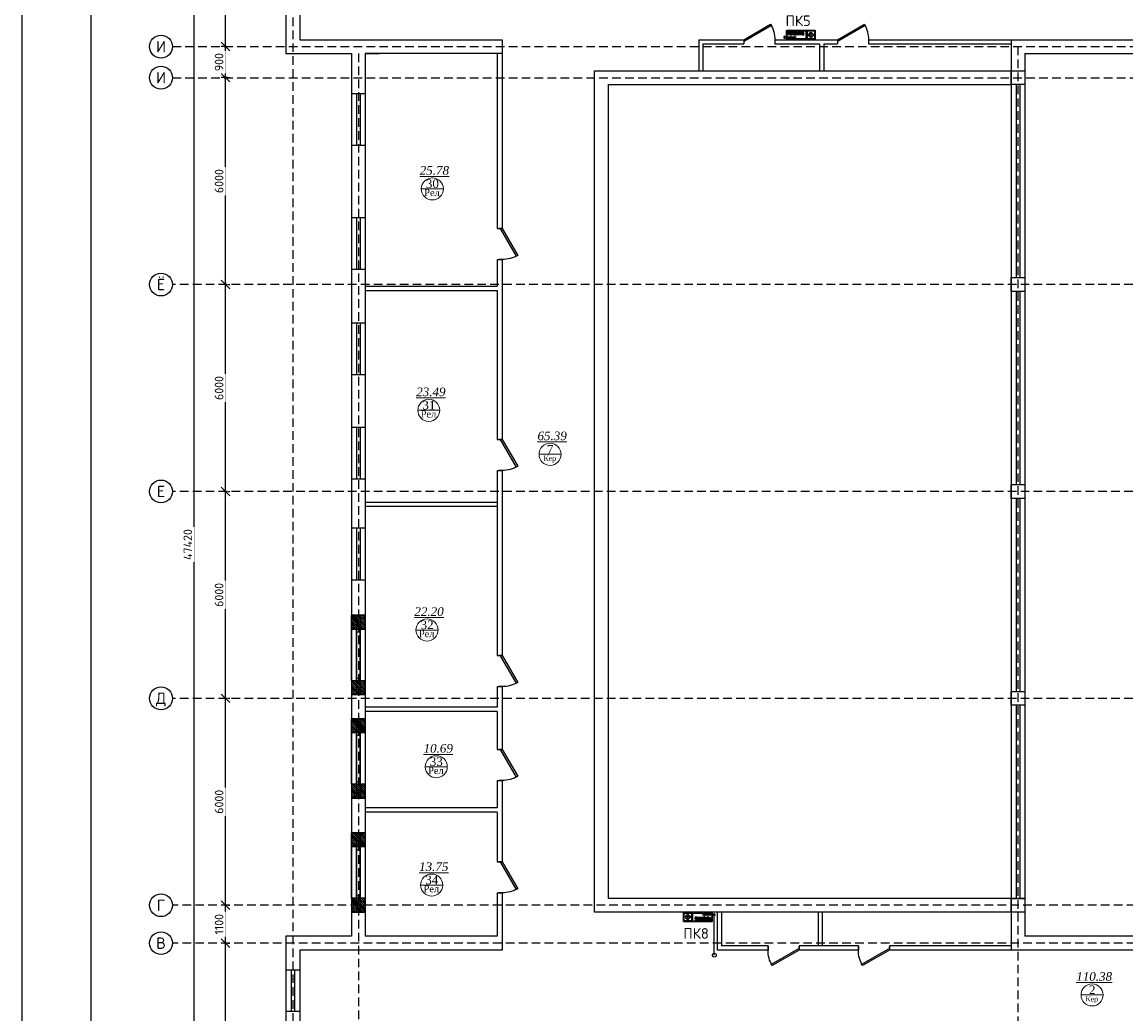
# Model space of a CAD drawing. Header units: inches. Extents: x 8001 to 766003, y -84601 to 563258.
# Tile 156 of 169: x 458584 to 490582, y 320086 to 348851. Entities that reach past the tile are written whole.
import ezdxf
from ezdxf.enums import TextEntityAlignment as Align

# ---------------------------------------------------------------- set-up
doc = ezdxf.new("R2010")
doc.units = ezdxf.units.IN
doc.header["$MEASUREMENT"] = 0
doc.linetypes.add('( Hidden )', pattern=[0.375, 0.25, -0.125])
doc.linetypes.add('ACAD_ISO10W100', pattern=[18, 12, -3, 0, -3])
for name, color, linetype, lineweight in [("''Pojarniy liniya''", 150, 'Continuous', 30), ('.', 7, 'Continuous', 15), ('СТЕНЫ', 7, 'Continuous', 40)]:
    doc.layers.add(name, color=color, linetype=linetype, lineweight=lineweight)
doc.styles.add('GOST', font='isocpeur.ttf')
doc.styles.get("Standard").update_dxf_attribs({"font": 'arial.ttf'})
doc.styles.add('Text style', font='isocpeur.ttf', dxfattribs={"height": 250})
doc.styles.add('TIEMS', font='times.ttf')
doc.dimstyles.new('Dim Style', dxfattribs={"dimtxt": 250, "dimasz": 250, "dimexe": 125, "dimexo": 62.5, "dimgap": 62.5, "dimtad": 1, "dimdec": 0, "dimtxsty": 'Text style', "dimblk": 'OBLIQUE', "dimcen": 250, "dimclrd": 256, "dimclre": 256, "dimclrt": 256, "dimadec": 0, "dimazin": 0, "dimtfac": 1, "dimtdec": 0, "dimtmove": 0, "dimatfit": 3, "dimldrblk": 'OBLIQUE', "dimfxl": 1, "dimlwd": -1, "dimlwe": -1, "dimarcsym": 0})
pattern_1 = [(45, (1276666.25, 1731302.557), (-27.5771645, 27.5771645), []), (45, (1276668.25, 1731302.557), (-27.5771645, 27.5771645), [])]

# ---------------------------------------------------------------- blocks, each defined once
blk = doc.blocks.new('*U285')
at = {"color": 5}
for p, q in [((0, 0), (0, -4)), ((-36, 0), (-36, -4))]:
    blk.add_line(p, q, dxfattribs=at)
blk.add_lwpolyline([(0, 0), (-31.2, 18), (-32.1, 16.5), (-0.9, -1.5)], close=True, dxfattribs=at)
blk.add_arc((0, 0), 36, 150, 180, dxfattribs=at)
blk = doc.blocks.new('*U287')
at = {"color": 5}
for p, q in [((0, 0), (0, 4)), ((36, 0), (36, 4))]:
    blk.add_line(p, q, dxfattribs=at)
blk.add_lwpolyline([(0, 0), (31.2, -18), (32.1, -16.5), (0.9, 1.5)], close=True, dxfattribs=at)
blk.add_arc((0, 0), 36, 330, 0, dxfattribs=at)
blk = doc.blocks.new('_Oblique')
at = {"color": 0, "linetype": 'ByBlock', "lineweight": -2}
blk.add_line((-0.5, -0.5), (0.5, 0.5), dxfattribs=at)
blk = doc.blocks.new('*D199')
at = {"transparency": 16777216}
for p, q in [((171330, 117447), (171330, 126717)), ((171392, 126717), (171455, 126717)), ((171392, 117447), (171455, 117447))]:
    blk.add_line(p, q, dxfattribs=at)
at = {"layer": 'Defpoints', "color": 0, "transparency": 16777216}
for p in [(171330, 126717), (171330, 126717), (171330, 117447)]:
    blk.add_point(p, dxfattribs=at)
at = {"transparency": 16777216, "xscale": 250, "yscale": 250, "zscale": 250}
for p, rotation in [((171330, 126717), 90), ((171330, 117447), 270)]:
    blk.add_blockref('_Oblique', p, dxfattribs=dict(at, rotation=rotation))
at = {"transparency": 16777216, "insert": (171142, 122082), "char_height": 250, "attachment_point": 5, "rotation": 90, "style": 'Text style', "bg_fill": 3, "box_fill_scale": 1.25, "bg_fill_color": 256, "bg_fill_true_color": 13158600, "bg_fill_transparency": 0}
blk.add_mtext('9270', dxfattribs=at)
blk = doc.blocks.new('*D200')
at = {"transparency": 16777216}
for p, q in [((171330, 126717), (171330, 127817)), ((171392, 127817), (171455, 127817)), ((171392, 126717), (171455, 126717))]:
    blk.add_line(p, q, dxfattribs=at)
at = {"layer": 'Defpoints', "color": 0, "transparency": 16777216}
for p in [(171330, 127817), (171330, 127817), (171330, 126717)]:
    blk.add_point(p, dxfattribs=at)
at = {"transparency": 16777216, "xscale": 250, "yscale": 250, "zscale": 250}
for p, rotation in [((171330, 127817), 90), ((171330, 126717), 270)]:
    blk.add_blockref('_Oblique', p, dxfattribs=dict(at, rotation=rotation))
at = {"transparency": 16777216, "insert": (171142, 127267), "char_height": 250, "attachment_point": 5, "rotation": 90, "style": 'Text style', "bg_fill": 3, "box_fill_scale": 1.25, "bg_fill_color": 256, "bg_fill_true_color": 13158600, "bg_fill_transparency": 0}
blk.add_mtext('1100', dxfattribs=at)
blk = doc.blocks.new('*D201')
at = {"transparency": 16777216}
for p, q in [((171330, 133817), (171330, 139817)), ((171392, 139817), (171455, 139817)), ((171392, 133817), (171455, 133817))]:
    blk.add_line(p, q, dxfattribs=at)
at = {"layer": 'Defpoints', "color": 0, "transparency": 16777216}
for p in [(171330, 139817), (171330, 139817), (171330, 133817)]:
    blk.add_point(p, dxfattribs=at)
at = {"transparency": 16777216, "xscale": 250, "yscale": 250, "zscale": 250}
for p, rotation in [((171330, 139817), 90), ((171330, 133817), 270)]:
    blk.add_blockref('_Oblique', p, dxfattribs=dict(at, rotation=rotation))
at = {"transparency": 16777216, "insert": (171142, 136817), "char_height": 250, "attachment_point": 5, "rotation": 90, "style": 'Text style', "bg_fill": 3, "box_fill_scale": 1.25, "bg_fill_color": 256, "bg_fill_true_color": 13158600, "bg_fill_transparency": 0}
blk.add_mtext('6000', dxfattribs=at)
blk = doc.blocks.new('*D202')
at = {"transparency": 16777216}
for p, q in [((171330, 139817), (171330, 145817)), ((171392, 145817), (171455, 145817)), ((171392, 139817), (171455, 139817))]:
    blk.add_line(p, q, dxfattribs=at)
at = {"layer": 'Defpoints', "color": 0, "transparency": 16777216}
for p in [(171330, 145817), (171330, 145817), (171330, 139817)]:
    blk.add_point(p, dxfattribs=at)
at = {"transparency": 16777216, "xscale": 250, "yscale": 250, "zscale": 250}
for p, rotation in [((171330, 145817), 90), ((171330, 139817), 270)]:
    blk.add_blockref('_Oblique', p, dxfattribs=dict(at, rotation=rotation))
at = {"transparency": 16777216, "insert": (171142, 142817), "char_height": 250, "attachment_point": 5, "rotation": 90, "style": 'Text style', "bg_fill": 3, "box_fill_scale": 1.25, "bg_fill_color": 256, "bg_fill_true_color": 13158600, "bg_fill_transparency": 0}
blk.add_mtext('6000', dxfattribs=at)
blk = doc.blocks.new('*D203')
at = {"transparency": 16777216}
for p, q in [((171330, 145817), (171330, 151817)), ((171392, 151817), (171455, 151817)), ((171392, 145817), (171455, 145817))]:
    blk.add_line(p, q, dxfattribs=at)
at = {"layer": 'Defpoints', "color": 0, "transparency": 16777216}
for p in [(171330, 151817), (171330, 151817), (171330, 145817)]:
    blk.add_point(p, dxfattribs=at)
at = {"transparency": 16777216, "xscale": 250, "yscale": 250, "zscale": 250}
for p, rotation in [((171330, 151817), 90), ((171330, 145817), 270)]:
    blk.add_blockref('_Oblique', p, dxfattribs=dict(at, rotation=rotation))
at = {"transparency": 16777216, "insert": (171142, 148817), "char_height": 250, "attachment_point": 5, "rotation": 90, "style": 'Text style', "bg_fill": 3, "box_fill_scale": 1.25, "bg_fill_color": 256, "bg_fill_true_color": 13158600, "bg_fill_transparency": 0}
blk.add_mtext('6000', dxfattribs=at)
blk = doc.blocks.new('*D204')
at = {"transparency": 16777216}
for p, q in [((171330, 152717), (171330, 155687)), ((171392, 155687), (171455, 155687)), ((171392, 152717), (171455, 152717))]:
    blk.add_line(p, q, dxfattribs=at)
at = {"layer": 'Defpoints', "color": 0, "transparency": 16777216}
for p in [(171330, 155687), (171330, 155687), (171330, 152717)]:
    blk.add_point(p, dxfattribs=at)
at = {"transparency": 16777216, "xscale": 250, "yscale": 250, "zscale": 250}
for p, rotation in [((171330, 155687), 90), ((171330, 152717), 270)]:
    blk.add_blockref('_Oblique', p, dxfattribs=dict(at, rotation=rotation))
at = {"transparency": 16777216, "insert": (171142, 154202), "char_height": 250, "attachment_point": 5, "rotation": 90, "style": 'Text style', "bg_fill": 3, "box_fill_scale": 1.25, "bg_fill_color": 256, "bg_fill_true_color": 13158600, "bg_fill_transparency": 0}
blk.add_mtext('2970', dxfattribs=at)
blk = doc.blocks.new('*D207')
at = {"transparency": 16777216}
for p, q in [((170424, 114567), (170424, 161987)), ((170487, 161987), (170549, 161987)), ((170487, 114567), (170549, 114567))]:
    blk.add_line(p, q, dxfattribs=at)
at = {"layer": 'Defpoints', "color": 0, "transparency": 16777216}
for p in [(170424, 161987), (170424, 161987), (170424, 114567)]:
    blk.add_point(p, dxfattribs=at)
at = {"transparency": 16777216, "xscale": 250, "yscale": 250, "zscale": 250}
for p, rotation in [((170424, 161987), 90), ((170424, 114567), 270)]:
    blk.add_blockref('_Oblique', p, dxfattribs=dict(at, rotation=rotation))
at = {"transparency": 16777216, "insert": (170237, 138277), "char_height": 250, "attachment_point": 5, "rotation": 90, "style": 'Text style', "bg_fill": 3, "box_fill_scale": 1.25, "bg_fill_color": 256, "bg_fill_true_color": 13158600, "bg_fill_transparency": 0}
blk.add_mtext('47420', dxfattribs=at)
blk = doc.blocks.new('*D209')
at = {"transparency": 16777216}
for p, q in [((171330, 127817), (171330, 133817)), ((171392, 133817), (171455, 133817)), ((171392, 127817), (171455, 127817))]:
    blk.add_line(p, q, dxfattribs=at)
at = {"layer": 'Defpoints', "color": 0, "transparency": 16777216}
for p in [(171330, 133817), (171330, 133817), (171330, 127817)]:
    blk.add_point(p, dxfattribs=at)
at = {"transparency": 16777216, "xscale": 250, "yscale": 250, "zscale": 250}
for p, rotation in [((171330, 133817), 90), ((171330, 127817), 270)]:
    blk.add_blockref('_Oblique', p, dxfattribs=dict(at, rotation=rotation))
at = {"transparency": 16777216, "insert": (171142, 130817), "char_height": 250, "attachment_point": 5, "rotation": 90, "style": 'Text style', "bg_fill": 3, "box_fill_scale": 1.25, "bg_fill_color": 256, "bg_fill_true_color": 13158600, "bg_fill_transparency": 0}
blk.add_mtext('6000', dxfattribs=at)
blk = doc.blocks.new('kb-axis')
blk.add_circle((0, 0), 1)
at = {"style": 'GOST'}
blk.add_attdef('AXIS', text='', height=1, dxfattribs=at).set_placement((0, 0), align=Align.MIDDLE_CENTER)
blk = doc.blocks.new('*D188')
at = {"transparency": 16777216}
for p, q in [((171361, 152717), (171205, 152717)), ((171330, 151817), (171330, 152717)), ((171392, 151817), (171205, 151817))]:
    blk.add_line(p, q, dxfattribs=at)
at = {"layer": 'Defpoints', "color": 0, "transparency": 16777216}
for p in [(171330, 152717), (171424, 152717), (171455, 151817)]:
    blk.add_point(p, dxfattribs=at)
at = {"transparency": 16777216, "xscale": 250, "yscale": 250, "zscale": 250}
for p, rotation in [((171330, 152717), 90), ((171330, 151817), 270)]:
    blk.add_blockref('_Oblique', p, dxfattribs=dict(at, rotation=rotation))
at = {"transparency": 16777216, "insert": (171142, 152267), "char_height": 250, "attachment_point": 5, "rotation": 90, "style": 'Text style', "bg_fill": 3, "box_fill_scale": 1.25, "bg_fill_color": 256, "bg_fill_true_color": 13158600, "bg_fill_transparency": 0}
blk.add_mtext('900', dxfattribs=at)
blk = doc.blocks.new('gggggggggggggggffffffffffgc')
at = {"layer": '.'}
h = blk.add_hatch(dxfattribs=at)
h.set_pattern_fill('JIS_LC_8', color=32, scale=5)
h.set_pattern_definition(pattern_1)
h.paths.add_polyline_path([(1969330, 2113298), (1968930, 2113298), (1968930, 2112898), (1969330, 2112898)])
h = blk.add_hatch(dxfattribs=at)
h.set_pattern_fill('JIS_LC_8', color=32, scale=5)
h.set_pattern_definition(pattern_1)
h.paths.add_polyline_path([(1970830, 2113298), (1971230, 2113298), (1971230, 2112898), (1970830, 2112898)])
for p, q in [((1968930, 2113298), (1968930, 2112898)), ((1968930, 2113298), (1968930, 2112898)), ((1971230, 2113298), (1971230, 2112898))]:
    blk.add_line(p, q)
at = {"color": 5}
for p, q in [((1969330, 2113148), (1970830, 2113148)), ((1969330, 2113048), (1970830, 2113048))]:
    blk.add_line(p, q, dxfattribs=at)
for points in [[(1969330, 2113298), (1968930, 2113298), (1968930, 2112898), (1969330, 2112898)], [(1970830, 2113298), (1971230, 2113298), (1971230, 2112898), (1970830, 2112898)]]:
    blk.add_lwpolyline(points, close=True)
at = {"color": 0}
blk.add_lwpolyline([(1969330, 2113298), (1970830, 2113298), (1970830, 2112898), (1969330, 2112898)], close=True, dxfattribs=at)
at = {"color": 5}
for points in [[(1969410, 2113148), (1969410, 2113048)], [(1970750, 2113148), (1970750, 2113048)]]:
    blk.add_lwpolyline(points, dxfattribs=at)
blk = doc.blocks.new('ognetushetel')
at = {"color": 1, "lineweight": 30}
blk.add_lwpolyline([(11758980, 987576), (11758972, 987572)], dxfattribs=at)
blk.add_circle((11759055, 987572), 14.1, dxfattribs=at)
blk.add_arc((11759055, 987572), 62.9, 208.2346, 197.5885, dxfattribs=at)
for points, knots in [([(11759044, 987564), (11759022, 987548), (11758991, 987530), (11758976, 987561), (11758972, 987572)], [24.243869, 24.243869, 24.243869, 24.243869, 163.088085, 233.334461, 233.334461, 233.334461, 233.334461]), ([(11759041, 987574), (11759041, 987574), (11759041, 987574), (11759037, 987571), (11759033, 987569), (11759027, 987564), (11759023, 987562), (11759018, 987559), (11759015, 987557), (11759011, 987555), (11759009, 987554), (11759006, 987553), (11759005, 987553), (11759002, 987552), (11759001, 987552), (11758999, 987552), (11758999, 987552), (11758998, 987552), (11758997, 987552), (11758996, 987553), (11758996, 987553), (11758995, 987553), (11758995, 987553), (11758994, 987554), (11758994, 987554), (11758994, 987554), (11758994, 987554), (11758993, 987554), (11758993, 987555), (11758992, 987556), (11758991, 987556), (11758990, 987558), (11758990, 987559), (11758988, 987560), (11758988, 987562), (11758986, 987564), (11758986, 987565), (11758984, 987568), (11758983, 987570), (11758982, 987574), (11758981, 987575), (11758980, 987576)], [17.449433, 17.449433, 17.449433, 17.449433, 18.410729, 18.410729, 41.732103, 41.732103, 65.053477, 65.053477, 82.288252, 82.288252, 99.523028, 99.523028, 112.191671, 112.191671, 124.860315, 124.860315, 134.460495, 134.460495, 144.060676, 144.060676, 153.660857, 153.660857, 160.689906, 160.689906, 163.505135, 163.505135, 166.320365, 166.320365, 171.950824, 171.950824, 181.528636, 181.528636, 191.106447, 191.106447, 200.684258, 200.684258, 210.26207, 210.26207, 225.346768, 225.346768, 233.334461, 233.334461, 233.334461, 233.334461])]:
    blk.add_open_spline(points, degree=3, knots=knots, dxfattribs=at)
blk = doc.blocks.new('ognetusadfddasf')
at = {"color": 1, "linetype": 'ACAD_ISO10W100'}
for p, q in [((11758255, 987510), (11758629, 987510)), ((11758287, 987463), (11758287, 987560))]:
    blk.add_line(p, q, dxfattribs=at)
at = {"color": 0, "const_width": 3.91}
for points in [[(11758310, 987510, 1), (11758265, 987510, 1)], [(11758440, 987542, -1), (11758500, 987542, -1)], [(11758446, 987542, -1), (11758494, 987542, -1)], [(11758462, 987540, -1), (11758478, 987540, -1)]]:
    blk.add_lwpolyline(points, format="xyb", close=True, dxfattribs=at)
at = {"color": 1}
for points, const_width in [([(11758302, 987492), (11758418, 987492)], 6.52), ([(11758303, 987526), (11758416, 987526)], 6.52), ([(11758573, 987571), (11758573, 987576)], 3.91), ([(11758597, 987572), (11758597, 987577)], 3.91), ([(11758620, 987572), (11758620, 987577)], 3.91)]:
    blk.add_lwpolyline(points, dxfattribs=dict(at, const_width=const_width))
at = {"color": 1, "linetype": 'Continuous', "lineweight": 30}
for points in [[(11758933, 987697), (11758346, 987697), (11758346, 987447), (11758933, 987447)], [(11758920, 987456), (11758353, 987456), (11758353, 987688), (11758920, 987688)], [(11758357, 987639), (11758393, 987639), (11758393, 987657), (11758357, 987657)], [(11758813, 987636), (11758398, 987636), (11758398, 987591), (11758813, 987591)], [(11758933, 987697), (11759177, 987697), (11759177, 987447), (11758933, 987447)], [(11758943, 987687), (11759167, 987687), (11759167, 987457), (11758943, 987457)]]:
    blk.add_lwpolyline(points, close=True, dxfattribs=at)
at = {"color": 1, "linetype": 'Continuous', "const_width": 9.78}
blk.add_lwpolyline([(11758644, 987547), (11758837, 987547, 0.414214), (11758848, 987558), (11758848, 987656, 0.414214), (11758837, 987666), (11758384, 987666, 0.414214), (11758373, 987656), (11758373, 987558, 0.414214), (11758384, 987547), (11758414, 987547)], format="xyb", dxfattribs=at)
at = {"color": 0}
for points, const_width in [([(11758419, 987488), (11758419, 987532), (11758432, 987532), (11758432, 987488), (11758420, 987488), (11758420, 987500), (11758432, 987500)], 3.91), ([(11758420, 987518), (11758430, 987518)], 3.91), ([(11758450, 987526), (11758464, 987536)], 10.4), ([(11758464, 987547), (11758454, 987559)], 10.4), ([(11758486, 987525), (11758477, 987535)], 10.4), ([(11758477, 987547), (11758489, 987556)], 10.4), ([(11758519, 987488), (11758519, 987532), (11758532, 987532), (11758532, 987488), (11758521, 987488), (11758521, 987500), (11758532, 987500)], 3.91), ([(11758521, 987518), (11758530, 987518)], 3.91), ([(11758532, 987494), (11758540, 987494)], 3.91), ([(11758534, 987522), (11758540, 987522)], 3.91), ([(11758540, 987500), (11758552, 987500)], 3.91), ([(11758542, 987486), (11758552, 987486), (11758552, 987534), (11758542, 987534), (11758542, 987486)], 3.91), ([(11758544, 987518), (11758552, 987518)], 3.91), ([(11758560, 987563), (11758627, 987563), (11758627, 987570), (11758562, 987570), (11758562, 987564)], 3.91), ([(11758561, 987546), (11758626, 987546), (11758626, 987555), (11758562, 987555), (11758562, 987545)], 3.91), ([(11758570, 987556), (11758570, 987561)], 3.91), ([(11758619, 987558), (11758619, 987563)], 3.91)]:
    blk.add_lwpolyline(points, dxfattribs=dict(at, const_width=const_width))
at = {"color": 0, "const_width": 3.91}
for points in [[(11758487, 987481, -0.211295), (11758432, 987494, -0.36115)], [(11758434, 987522, -0.034378), (11758444, 987527, -0.277298)], [(11758521, 987498, -0.141119), (11758486, 987481, -0.36115)], [(11758498, 987531, -0.074044), (11758521, 987522, -0.277298)]]:
    blk.add_lwpolyline(points, format="xyb", dxfattribs=at)
at = {"color": 1, "linetype": 'Continuous', "const_width": 9.78}
blk.add_lwpolyline([(11758512, 987547), (11758555, 987547)], dxfattribs=at)
at = {"color": 1, "const_width": 3.91}
for points in [[(11758566, 987550, -0.525284), (11758552, 987527, -0.446261)], [(11758619, 987549, -0.534396), (11758552, 987490, -0.508966)]]:
    blk.add_lwpolyline(points, format="xyb", dxfattribs=at)
at = {"color": 1, "linetype": 'Continuous', "lineweight": 30}
blk.add_circle((11758813, 987614), 22.9, dxfattribs=at)
at = {"color": 0}
for centre, radius, start, end in [((11758520, 987520), 1.59, 120.996, 59.0017), ((11758521, 987498), 0, 359.9988, 84.6066), ((11758523, 987519), 1.09, 247.0886, 112.9091), ((11758567, 987550), 0.568, 336.928, 203.0696)]:
    blk.add_arc(centre, radius, start, end, dxfattribs=at)
at = {"color": 1, "linetype": 'Continuous', "lineweight": 30}
blk.add_arc((11758813, 987612), 30.7, 224.818, 127.8329, dxfattribs=at)
at = {"color": 150, "lineweight": 30}
blk.add_blockref('ognetushetel', (0, 0), dxfattribs=at)
blk = doc.blocks.new('fhgsg')
for p, q in [((173079.6, 162186.5), (173079.6, 152516.5)), ((173479.6, 155266.5), (173479.6, 152916.5)), ((173479.6, 152916.5), (179349.6, 152916.5)), ((185049.6, 152916.5), (186349.6, 152916.5)), ((185049.6, 152916.5), (185049.6, 152016.5)), ((185169.6, 152796.5), (186349.6, 152796.5)), ((185169.6, 152796.5), (185169.6, 152016.5)), ((186349.6, 152916.5), (186349.6, 152796.5)), ((187249.6, 152916.5), (189069.6, 152916.5)), ((187249.6, 152916.5), (187249.6, 152796.5)), ((187249.6, 152796.5), (188549.6, 152796.5)), ((188549.6, 152796.5), (188549.6, 152016.5)), ((188669.6, 152796.5), (189069.6, 152796.5)), ((188669.6, 152796.5), (188669.6, 152016.5)), ((189069.6, 152916.5), (189069.6, 152796.5)), ((189969.6, 152916.5), (218879.6, 152916.5)), ((189969.6, 152916.5), (189969.6, 152796.5)), ((189969.6, 152796.5), (194099.6, 152796.5)), ((194099.6, 152916.5), (194099.6, 126516.5)), ((173079.6, 152516.5), (174979.6, 152516.5)), ((174979.6, 152516.5), (174979.6, 126916.5)), ((175379.6, 152516.5), (175779.6, 152516.5)), ((175379.6, 152516.5), (175379.6, 145466.5)), ((179349.6, 152516.5), (175379.6, 152516.5)), ((175379.6, 152516.5), (175379.6, 126916.5)), ((179199.6, 152516.5), (179199.6, 147441.4)), ((194499.6, 152516.5), (218479.6, 152516.5)), ((194499.6, 152516.5), (194499.6, 126916.5)), ((175379.6, 151349), (174979.6, 151349)), ((175379.6, 149849), (174979.6, 149849)), ((175379.6, 147749), (174979.6, 147749)), ((179199.6, 147441.4), (179349.6, 147441.4)), ((175379.6, 146249), (174979.6, 146249)), ((179199.6, 146541.4), (179199.6, 145766.5)), ((179199.6, 146541.4), (179349.6, 146541.4)), ((175379.6, 145766.5), (179199.6, 145766.5)), ((175379.6, 145646.5), (179199.6, 145646.5)), ((179199.6, 145646.5), (179199.6, 141324.9)), ((175379.6, 144699), (174979.6, 144699)), ((175379.6, 143199), (174979.6, 143199)), ((175379.6, 141667.9), (174979.6, 141667.9)), ((179199.6, 141324.9), (179349.6, 141324.9)), ((175379.6, 140167.9), (174979.6, 140167.9)), ((179199.6, 140424.9), (179199.6, 135056.5)), ((179199.6, 140424.9), (179349.6, 140424.9)), ((179199.6, 139496.5), (175379.6, 139496.5)), ((179199.6, 139376.5), (175379.6, 139376.5)), ((175379.6, 138747.9), (174979.6, 138747.9)), ((175379.6, 137247.9), (174979.6, 137247.9)), ((175379.6, 136224.7), (174979.6, 136224.7)), ((179199.6, 135056.5), (179349.6, 135056.5)), ((179199.6, 134156.5), (179199.6, 133556.5)), ((179199.6, 134156.5), (179349.6, 134156.5)), ((179349.6, 134156.5), (179349.6, 132336.5)), ((175379.6, 133924.7), (174979.6, 133924.7)), ((179199.6, 133556.5), (175379.6, 133556.5)), ((179199.6, 133436.5), (175379.6, 133436.5)), ((175379.6, 133436.5), (175379.6, 130636.5)), ((179199.6, 133436.5), (179199.6, 132336.5)), ((175379.6, 133224.7), (174979.6, 133224.7)), ((179199.6, 132336.5), (179349.6, 132336.5)), ((179199.6, 131436.5), (179199.6, 130636.5)), ((179199.6, 131436.5), (179349.6, 131436.5)), ((179349.6, 131436.5), (179349.6, 129075.4)), ((175379.6, 130924.7), (174979.6, 130924.7)), ((179199.6, 130636.5), (175379.6, 130636.5)), ((179199.6, 130516.5), (175379.6, 130516.5)), ((179199.6, 130516.5), (179199.6, 129075.4)), ((175379.6, 129916.5), (174979.6, 129916.5)), ((179199.6, 129075.4), (179349.6, 129075.4)), ((179199.6, 128175.4), (179199.6, 126916.5)), ((179199.6, 128175.4), (179349.6, 128175.4)), ((179349.6, 128175.4), (179349.6, 126516.5)), ((194099.6, 128016.5), (194499.6, 128016.5)), ((194499.6, 128016.5), (194099.6, 128016.5)), ((175379.6, 127616.5), (174979.6, 127616.5)), ((185584.6, 127616.5), (185584.6, 126516.5)), ((185704.6, 127616.5), (185704.6, 126636.5)), ((188504.6, 127616.5), (188504.6, 126636.5)), ((188624.6, 127616.5), (188624.6, 126636.5)), ((173081.1, 126916.5), (173081.1, 117246.5)), ((174979.6, 126916.5), (173081.1, 126916.5)), ((179199.6, 126916.5), (175379.6, 126916.5)), ((218479.6, 126916.5), (194499.6, 126916.5)), ((173481.1, 126516.5), (173481.1, 117646.5)), ((179349.6, 126516.5), (173481.1, 126516.5)), ((187054.6, 126516.5), (185584.6, 126516.5)), ((187054.6, 126636.5), (185704.6, 126636.5)), ((187054.6, 126636.5), (187054.6, 126516.5)), ((188504.6, 126636.5), (187954.6, 126636.5)), ((187954.6, 126636.5), (187954.6, 126516.5)), ((189674.6, 126516.5), (187954.6, 126516.5)), ((189674.6, 126636.5), (188324.6, 126636.5)), ((189674.6, 126636.5), (189674.6, 126516.5)), ((194099.6, 126636.5), (190574.6, 126636.5)), ((190574.6, 126636.5), (190574.6, 126516.5)), ((215779.6, 126516.5), (190574.6, 126516.5)), ((173481.1, 125931.5), (173081.1, 125931.5)), ((173481.1, 124731.5), (173081.1, 124731.5))]:
    blk.add_line(p, q)
at = {"color": 1, "linetype": '( Hidden )', "ltscale": 1000}
for p, q in [((173279.6, 162186.5), (173279.6, 111324.1)), ((169789.1, 152716.5), (247209.6, 152716.5)), ((194299.6, 152716.5), (194299.6, 111324.1)), ((175179.6, 152516.5), (175179.6, 111324.1)), ((241129.6, 145816.5), (169789.1, 145816.5)), ((241129.6, 139816.5), (169789.1, 139816.5)), ((241129.6, 133816.5), (169789.1, 133816.5)), ((245329.6, 127816.5), (169789.1, 127816.5)), ((245329.6, 126716.5), (169789.1, 126716.5))]:
    blk.add_line(p, q, dxfattribs=at)
at = {"color": 5}
for p, q in [((175129.6, 151349), (175129.6, 149849)), ((175229.6, 151349), (175229.6, 149849)), ((175129.6, 147749), (175129.6, 146249)), ((175229.6, 147749), (175229.6, 146249)), ((175129.6, 144699), (175129.6, 143199)), ((175229.6, 144699), (175229.6, 143199)), ((175129.6, 141667.9), (175129.6, 140167.9)), ((175229.6, 141667.9), (175229.6, 140167.9)), ((175129.6, 138747.9), (175129.6, 137247.9)), ((175229.6, 138747.9), (175229.6, 137247.9)), ((175129.6, 136224.7), (175129.6, 133924.7)), ((175229.6, 136224.7), (175229.6, 133924.7)), ((175129.6, 133224.7), (175129.6, 130924.7)), ((175229.6, 133224.7), (175229.6, 130924.7)), ((175129.6, 129916.5), (175129.6, 127616.5)), ((175229.6, 129916.5), (175229.6, 127616.5)), ((173231.1, 125931.5), (173231.1, 124731.5)), ((173331.1, 125931.5), (173331.1, 124731.5))]:
    blk.add_line(p, q, dxfattribs=at)
at = {"lineweight": 0, "ltscale": 100}
for p, q in [((177004.1, 148591.9), (177644.1, 148591.9)), ((176902.6, 142169.8), (177542.6, 142169.8)), ((180418.8, 140892.9), (181058.8, 140892.9)), ((176850.4, 135798.3), (177490.4, 135798.3)), ((177116.2, 131831.5), (177756.2, 131831.5)), ((176985.8, 128400.5), (177625.8, 128400.5)), ((196129.7, 125215.2), (196769.7, 125215.2))]:
    blk.add_line(p, q, dxfattribs=at)
for points in [[(179349.6, 152916.5), (179349.6, 147441.4)], [(179349.6, 146541.4), (179349.6, 141324.9)], [(179349.6, 140424.9), (179349.6, 135056.5)]]:
    blk.add_lwpolyline(points)
for points in [[(182029.6, 152016.5), (194499.6, 152016.5), (194499.6, 127616.5), (182029.6, 127616.5)], [(194099.6, 152016.5), (194499.6, 152016.5), (194499.6, 151616.5), (194099.6, 151616.5)], [(182429.6, 151616.5), (194099.6, 151616.5), (194099.6, 128016.5), (182429.6, 128016.5)], [(194099.6, 146016.5), (194499.6, 146016.5), (194499.6, 145616.5), (194099.6, 145616.5)], [(194099.6, 140016.5), (194499.6, 140016.5), (194499.6, 139616.5), (194099.6, 139616.5)], [(194099.6, 134016.5), (194499.6, 134016.5), (194499.6, 133616.5), (194099.6, 133616.5)], [(194099.6, 128016.5), (194499.6, 128016.5), (194499.6, 127616.5), (194099.6, 127616.5)]]:
    blk.add_lwpolyline(points, close=True)
at = {"color": 5}
for points in [[(194249.6, 151616.5), (194249.6, 146016.5)], [(194349.6, 151616.5), (194349.6, 146016.5)], [(194249.6, 145616.5), (194249.6, 140016.5)], [(194349.6, 145616.5), (194349.6, 140016.5)], [(194249.6, 139616.5), (194249.6, 134016.5)], [(194349.6, 139616.5), (194349.6, 134016.5)], [(194249.6, 133616.5), (194249.6, 128016.5)], [(194349.6, 133616.5), (194349.6, 128016.5)]]:
    blk.add_lwpolyline(points, dxfattribs=at)
at = {"layer": 'СТЕНЫ', "color": 0, "linetype": 'ByBlock', "lineweight": 0, "ltscale": 100}
for centre in [(177324.1, 148591.9), (177222.6, 142169.8), (180738.8, 140892.9), (177170.4, 135798.3), (177436.2, 131831.5), (177305.8, 128400.5), (196449.7, 125215.2)]:
    blk.add_circle(centre, 320, dxfattribs=at)
at = {"color": 5, "xscale": -25, "yscale": 25, "zscale": 25}
for name, p in [('*U285', (186349.6, 152916.5)), ('*U285', (189069.6, 152916.5)), ('*U287', (187954.6, 126516.5)), ('*U287', (190574.6, 126516.5))]:
    blk.add_blockref(name, p, dxfattribs=at)
at = {"xscale": 330, "yscale": 330, "zscale": 330}
for p, values in [((169459.1, 152716.5), {'AXIS': 'И'}), ((169459.1, 151816.5), {'AXIS': 'И'}), ((169459.1, 145816.5), {'AXIS': 'Ё'}), ((169459.1, 139816.5), {'AXIS': 'Е'}), ((169459.1, 133816.5), {'AXIS': 'Д'}), ((169459.1, 127816.5), {'AXIS': 'Г'}), ((169459.1, 126716.5), {'AXIS': 'В'})]:
    blk.add_blockref('kb-axis', p, dxfattribs=at).add_auto_attribs(values)
at = {"color": 5, "xscale": -25, "yscale": 25, "zscale": 25, "rotation": 90}
for p in [(179349.6, 147441.4), (179349.6, 141324.9), (179349.6, 135056.5), (179349.6, 132336.5), (179349.6, 129075.4)]:
    blk.add_blockref('*U287', p, dxfattribs=at)
at = {"color": 0, "rotation": 90}
for p in [(2288277.8, -1835005), (2288277.8, -1838005), (2288277.8, -1841313.2)]:
    blk.add_blockref('gggggggggggggggffffffffffgc', p, dxfattribs=at)
at = {"lineweight": 0, "ltscale": 100, "char_height": 250, "attachment_point": 5, "style": 'TIEMS'}
for s, insert in [('\\A1;{\\fTimes New Roman|b0|i1|c204|p18;\\L25.78}', (177383.2, 149124.1)), ('\\A1;30', (177326.2, 148740.1)), ('\\A1;{\\fTimes New Roman|b0|i1|c204|p18;\\L23.49}', (177281.7, 142702)), ('\\A1;31', (177224.8, 142318.1)), ('\\A1;{\\fTimes New Roman|b0|i1|c204|p18;\\L65.39}', (180797.9, 141425.1)), ('\\A1;7', (180740.9, 141041.2)), ('\\A1;{\\fTimes New Roman|b0|i1|c204|p18;\\L22.20}', (177229.5, 136330.5)), ('\\A1;32', (177172.5, 135946.5)), ('\\A1;{\\fTimes New Roman|b0|i1|c204|p18;\\L10.69}', (177495.3, 132363.7)), ('\\A1;33', (177438.4, 131979.7)), ('\\A1;{\\fTimes New Roman|b0|i1|c204|p18;\\L13.75}', (177364.9, 128932.7)), ('\\A1;34', (177308, 128548.7)), ('\\A1;{\\fTimes New Roman|b0|i1|c204|p18;\\L110.38}', (196508.8, 125747.4)), ('\\A1;2', (196451.8, 125363.4))]:
    blk.add_mtext(s, dxfattribs=dict(at, insert=insert))
at = {"lineweight": 0, "ltscale": 100, "width": 1156.471, "attachment_point": 5, "style": 'TIEMS'}
for s, insert, char_height in [('\\A1;Рел', (177314.1, 148482), 200), ('\\A1;Рел', (177212.7, 142060), 200), ('\\A1;Кер', (180729.6, 140753.9), 150), ('\\A1;Рел', (177160.5, 135688.4), 200), ('\\A1;Рел', (177426.3, 131721.6), 200), ('\\A1;Рел', (177295.9, 128290.6), 200), ('\\A1;Кер', (196440.5, 125076.1), 150)]:
    blk.add_mtext(s, dxfattribs=dict(at, insert=insert, char_height=char_height))
for base, p1, p2, override, picture, middle in [((170424.1, 161986.5), (170424.1, 114566.5), (170424.1, 161986.5), {"dimtfill": 1, "dimarcsym": 1}, '*D207', (170236.6, 138276.5)), ((171329.8, 155686.5), (171329.8, 152716.5), (171329.8, 155686.5), {"dimtmove": 1, "dimtfill": 1, "dimarcsym": 1}, '*D204', (171142.3, 154201.5)), ((171329.8, 139816.5), (171329.8, 133816.5), (171329.8, 139816.5), {"dimtmove": 1, "dimtfill": 1, "dimarcsym": 1}, '*D201', (171142.3, 136816.5)), ((171329.8, 126716.5), (171329.8, 117446.5), (171329.8, 126716.5), {"dimtfill": 1, "dimarcsym": 1}, '*D199', (171142.3, 122081.5))]:
    dim = blk.add_linear_dim(base=base, p1=p1, p2=p2, angle=90, dimstyle='Dim Style', override=override)
    dim.commit()
    dim.dimension.update_dxf_attribs({"geometry": picture, "text_midpoint": middle})
for base, p1, p2, picture, middle in [((171329.8, 145816.5), (171329.8, 139816.5), (171329.8, 145816.5), '*D202', (171142.3, 142816.5)), ((171329.8, 127816.5), (171329.8, 126716.5), (171329.8, 127816.5), '*D200', (171142.3, 127266.5))]:
    dim = blk.add_linear_dim(base=base, p1=p1, p2=p2, angle=90, dimstyle='Dim Style', override={"dimtmove": 1, "dimtfill": 1, "dimarcsym": 1})
    dim.commit()
    dim.dimension.update_dxf_attribs({"geometry": picture, "text_midpoint": middle})
for base, p1, p2, override, picture, middle in [((171329.8, 151816.5), (171329.8, 145816.5), (171329.8, 151816.5), {"dimtmove": 1, "dimtfill": 1, "dimarcsym": 1}, '*D203', (171142.3, 148816.5)), ((171329.8, 133816.5), (171329.8, 127816.5), (171329.8, 133816.5), {"dimtfill": 1, "dimarcsym": 1}, '*D209', (171142.3, 130816.5))]:
    dim = blk.add_linear_dim(base=base, p1=p1, p2=p2, angle=90, dimstyle='Dim Style', override=override)
    dim.commit()
    dim.dimension.update_dxf_attribs({"geometry": picture, "text_midpoint": middle})
at = {"color": 1, "linetype": '( Hidden )', "ltscale": 1000}
blk.add_line((169789.1, 151816.5), (247209.6, 151816.5), dxfattribs=at)
dim = blk.add_linear_dim(base=(171329.8, 152716.5), p1=(171454.8, 151816.5), p2=(171423.6, 152716.5), angle=90, dimstyle='Dim Style', override={"dimtfill": 1, "dimarcsym": 1})
dim.commit()
dim.dimension.update_dxf_attribs({"geometry": '*D188', "text_midpoint": (171142.3, 152266.5)})

msp = doc.modelspace()

# ---------------------------------------------------------------- block references
at = {"color": 25}
msp.add_blockref('fhgsg', (293152.126, 195421.715), dxfattribs=at)

# ---------------------------------------------------------------- next in the draw order: linework, layer by layer
at = {"color": 6}
msp.add_line((478650.192, 321791.25), (478650.192, 322956.753), dxfattribs=at)
for points in [[(458584.157, 363188.364), (558584.157, 363188.364), (558584.157, 293788.364), (458584.157, 293788.364)], [(460584.157, 362688.364), (558084.157, 362688.364), (558084.157, 294288.364), (460584.157, 294288.364)]]:
    msp.add_lwpolyline(points, close=True)
msp.add_circle((478650.192, 321791.25), 55.863, dxfattribs=at)

# ---------------------------------------------------------------- next in the draw order: block references
at = {"layer": "''Pojarniy liniya''", "ltscale": 15}
for p, rotation in [((-11277438.622, -641046.975), 0.0095141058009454), ((12236772.903, 1312420.555), 180.0095141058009)]:
    msp.add_blockref('ognetusadfddasf', p, dxfattribs=dict(at, rotation=rotation))

# ---------------------------------------------------------------- next in the draw order: texts
at = {"lineweight": 30, "char_height": 307.3448, "width": 1371.21743, "attachment_point": 3, "line_spacing_factor": 0.9}
for s, insert in [('{\\fISOCPEUR|b0|i0|c204|p34;ПК5}', (481445.916, 349041.245)), ('{\\fISOCPEUR|b0|i0|c204|p34;ПК8}', (478491.36, 322574.22))]:
    msp.add_mtext(s, dxfattribs=dict(at, insert=insert))

doc.saveas('drawing.dxf')
